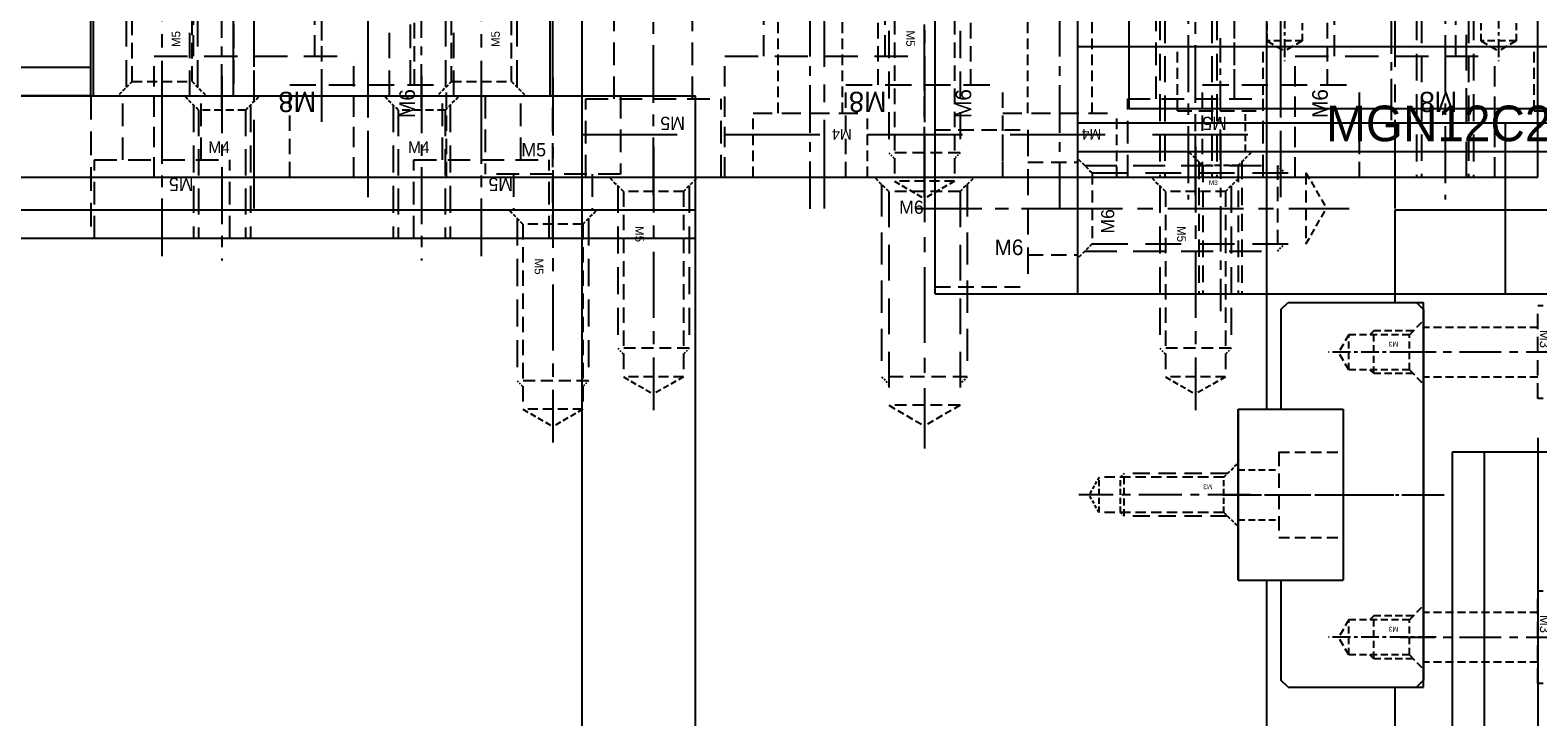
# Model space of a CAD drawing. Header units: millimetres. Extents: x -1657 to 8845, y -11980 to 3013.
# Tile 9 of 256: x 232 to 338, y -972 to -924. Entities that reach past the tile are written whole.
import ezdxf

# ---------------------------------------------------------------- set-up
doc = ezdxf.new("R2010")
doc.units = ezdxf.units.MM
doc.linetypes.add('CENTER', pattern=[2, 1.25, -0.25, 0.25, -0.25])
doc.linetypes.add('DASHED', pattern=[0.75, 0.5, -0.25])
for name, color, linetype in [('图层1', 5, 'Continuous'), ('图层19', 51, 'Continuous'), ('图层3', 6, 'Continuous'), ('图层34', 132, 'Continuous'), ('图层5', 111, 'Continuous'), ('图层54', 30, 'Continuous'), ('图层60', 143, 'Continuous'), ('图层7', 71, 'Continuous'), ('图层8', 201, 'Continuous'), ('图层87', 241, 'Continuous'), ('图层93', 40, 'Continuous'), ('图层95', 184, 'Continuous'), ('裁切气缸1', 252, 'Continuous'), ('裁切线轨', 252, 'Continuous')]:
    doc.layers.add(name, color=color, linetype=linetype)

# ---------------------------------------------------------------- blocks, each defined once
blk = doc.blocks.new('5F')
at = {"color": 4, "linetype": 'DASHED', "ltscale": 0.471405}
for p, q in [((1, 2.1), (0, 3.1)), ((1, -2.1), (0, -3.1))]:
    blk.add_line(p, q, dxfattribs=at)
at = {"color": 4, "linetype": 'DASHED', "ltscale": 3.8}
for p, q in [((0.6, 2.5), (12, 2.5)), ((0.6, -2.5), (12, -2.5))]:
    blk.add_line(p, q, dxfattribs=at)
at = {"color": 4, "linetype": 'DASHED', "ltscale": 0.188562}
for p, q in [((12, 2.5), (12.4, 2.1)), ((12, -2.5), (12.4, -2.1))]:
    blk.add_line(p, q, dxfattribs=at)
at = {"color": 4, "linetype": 'DASHED', "ltscale": 1.666667}
blk.add_line((12, 2.5), (12, -2.5), dxfattribs=at)
at = {"color": 4, "linetype": 'DASHED', "ltscale": 1.4}
for p, q in [((1, 2.1), (1, -2.1)), ((14, 2.1), (14, -2.1))]:
    blk.add_line(p, q, dxfattribs=at)
at = {"color": 4, "linetype": 'DASHED', "ltscale": 2.166667}
for p, q in [((1, 2.1), (14, 2.1)), ((1, -2.1), (14, -2.1))]:
    blk.add_line(p, q, dxfattribs=at)
at = {"color": 4, "linetype": 'DASHED', "ltscale": 0.80829}
for p in [(14, 2.1), (14, -2.1)]:
    blk.add_line(p, (15.21, 0), dxfattribs=at)
at = {"color": 1, "linetype": 'CENTER', "ltscale": 3.699214}
blk.add_line((-2.16, 0), (16.34, 0), dxfattribs=at)
blk.add_text('M5', height=0.606).set_placement((3.42, -1.28))
blk = doc.blocks.new('D3C3')
at = {"layer": '图层5', "color": 1, "linetype": 'CENTER', "ltscale": 3.238837}
blk.add_line((-2.75, -6.76), (-2.75, 6.11), dxfattribs=at)
at = {"layer": '图层5', "color": 4, "linetype": 'DASHED', "ltscale": 3.166667}
for p, q in [((-5.5, 0), (-5.5, 4.5)), ((0, 0), (0, 4.5)), ((-7.5, -5.5), (-7.5, 0)), ((-7.5, 0), (2, 0)), ((2, -5.5), (2, 0))]:
    blk.add_line(p, q, dxfattribs=at)
at = {"layer": '图层5', "ltscale": 3}
blk.add_text('M5', height=0.93, rotation=180, dxfattribs=at).set_placement((-0.54, -1.25))
blk = doc.blocks.new('D9DF')
at = {"layer": '图层5', "color": 1, "linetype": 'CENTER', "ltscale": 3.2}
blk.add_line((-2, 2.03), (-2, -10.9), dxfattribs=at)
at = {"layer": '图层5', "color": 4, "linetype": 'DASHED', "ltscale": 0.471405}
for p, q in [((-3.65, -0.35), (-4.65, 0.65)), ((-0.35, -0.35), (0.65, 0.65))]:
    blk.add_line(p, q, dxfattribs=at)
at = {"layer": '图层5', "color": 4, "linetype": 'DASHED', "ltscale": 3.783333}
for p, q in [((0, 0), (0, -9.35)), ((-4, 0), (-4, -9.35))]:
    blk.add_line(p, q, dxfattribs=at)
at = {"layer": '图层5', "color": 4, "linetype": 'DASHED', "ltscale": 3.666667}
for p, q in [((-3.65, -0.35), (-3.65, -9.35)), ((-0.35, -0.35), (-0.35, -9.35))]:
    blk.add_line(p, q, dxfattribs=at)
at = {"layer": '图层5', "color": 4, "linetype": 'DASHED', "ltscale": 1.1}
blk.add_line((-0.35, -0.35), (-3.65, -0.35), dxfattribs=at)
at = {"layer": '图层5'}
blk.add_text('M4', height=0.814, dxfattribs=at).set_placement((-2.96, -3.37))
blk = doc.blocks.new('DA5C')
at = {"layer": '图层5', "color": 1, "linetype": 'CENTER', "ltscale": 3.238837}
blk.add_line((-4.75, 6.76), (-4.75, -5.17), dxfattribs=at)
at = {"layer": '图层5', "color": 4, "linetype": 'DASHED', "ltscale": 3.166667}
for p, q in [((-9.5, 5.5), (-9.5, 0)), ((0, 5.5), (0, 0)), ((0, 0), (-9.5, 0)), ((-7.5, 0), (-7.5, -2.5)), ((-2, 0), (-2, -2.5))]:
    blk.add_line(p, q, dxfattribs=at)
at = {"layer": '图层5', "ltscale": 3}
blk.add_text('M5', height=0.93, dxfattribs=at).set_placement((-6.96, 1.25))
blk = doc.blocks.new('11498')
at = {"layer": '图层19', "color": 1, "linetype": 'CENTER', "ltscale": 2.671598}
blk.add_line((4, -6.72), (4, 10.64), dxfattribs=at)
at = {"layer": '图层19', "color": 4, "linetype": 'DASHED', "ltscale": 1.5}
for p, q in [((1.75, 0), (1.75, 8.5)), ((6.25, 0), (6.25, 8.5)), ((0, -4.5), (0, 0)), ((8, -4.5), (8, 0))]:
    blk.add_line(p, q, dxfattribs=at)
at = {"layer": '图层19', "color": 4, "linetype": 'DASHED', "ltscale": 2.666667}
blk.add_line((0, 0), (8, 0), dxfattribs=at)
at = {"layer": '图层19'}
blk.add_text('M4', height=0.743, rotation=180, dxfattribs=at).set_placement((6.9, -1.11))
blk = doc.blocks.new('1149F')
at = {"layer": '图层19', "color": 1, "linetype": 'CENTER', "ltscale": 2.671598}
blk.add_line((4, -6.72), (4, 10.64), dxfattribs=at)
at = {"layer": '图层19', "color": 4, "linetype": 'DASHED', "ltscale": 1.5}
for p, q in [((1.75, 0), (1.75, 8.5)), ((6.25, 0), (6.25, 8.5)), ((0, -4.5), (0, 0)), ((8, -4.5), (8, 0))]:
    blk.add_line(p, q, dxfattribs=at)
at = {"layer": '图层19', "color": 4, "linetype": 'DASHED', "ltscale": 2.666667}
blk.add_line((0, 0), (8, 0), dxfattribs=at)
at = {"layer": '图层19'}
blk.add_text('M4', height=0.743, rotation=180, dxfattribs=at).set_placement((6.9, -1.11))
blk = doc.blocks.new('114C7')
at = {"layer": '图层19', "color": 1, "linetype": 'CENTER', "ltscale": 4.971162}
blk.add_line((7, -10.69), (7, 7.32), dxfattribs=at)
at = {"layer": '图层19', "color": 4, "linetype": 'DASHED', "ltscale": 2.944444}
for p, q in [((2.75, 0), (2.75, 4.5)), ((11.25, 0), (11.25, 4.5))]:
    blk.add_line(p, q, dxfattribs=at)
at = {"layer": '图层19', "color": 4, "linetype": 'DASHED', "ltscale": 4.666667}
blk.add_line((0, 0), (14, 0), dxfattribs=at)
at = {"layer": '图层19', "color": 4, "linetype": 'DASHED', "ltscale": 2.833333}
for p, q in [((0, -8.5), (0, 0)), ((14, -8.5), (14, 0))]:
    blk.add_line(p, q, dxfattribs=at)
at = {"layer": '图层19', "ltscale": 5}
blk.add_text('M8', height=1.423, rotation=180, dxfattribs=at).set_placement((11.35, -2.5))
blk = doc.blocks.new('12606')
at = {"layer": '图层19', "color": 1, "linetype": 'CENTER', "ltscale": 3.728372}
blk.add_line((-3.25, -7.89), (-3.25, 10.61), dxfattribs=at)
at = {"layer": '图层19', "color": 4, "linetype": 'DASHED', "ltscale": 2.166667}
for p, q in [((-6.5, 0), (-6.5, 8.5)), ((0, 0), (0, 8.5)), ((-8.75, -6.5), (-8.75, 0)), ((2.25, -6.5), (2.25, 0))]:
    blk.add_line(p, q, dxfattribs=at)
at = {"layer": '图层19', "color": 4, "linetype": 'DASHED', "ltscale": 3.666667}
blk.add_line((-8.75, 0), (2.25, 0), dxfattribs=at)
at = {"layer": '图层19', "ltscale": 4}
blk.add_text('M6', height=1.094, rotation=90, dxfattribs=at).set_placement((0.03, -2.34))
blk = doc.blocks.new('4152F')
at = {"layer": '裁切气缸1'}
h = blk.add_hatch(dxfattribs=at)
h.set_pattern_fill('ANSI31', color=256, scale=0.5, style=0)
h.set_pattern_definition([(45, (-79.7772, -223.4112), (-1.122532, 1.122532), [])])
h.paths.add_polyline_path([(49.3, 20.06), (49.5, 20.26), (49.5, 21.06), (56.7, 21.06), (57, 21.36), (57, 22.06), (6, 22.06), (6, 21.36), (6.3, 21.06), (13.5, 21.06), (13.5, 20.26), (13.7, 20.06), (26, 20.06), (26, 19.31), (37, 19.31), (37, 20.06)])
edge = h.paths.add_edge_path()
edge.add_line((37, 12.06), (37, 12.81))
edge.add_line((37, 12.81), (26, 12.81))
edge.add_line((26, 12.81), (26, 12.06))
edge.add_line((26, 12.06), (13.7, 12.06))
edge.add_line((13.7, 12.06), (13.5, 11.86))
edge.add_line((13.5, 11.86), (13.5, 11.06))
edge.add_line((13.5, 11.06), (6.3, 11.06))
edge.add_line((6.3, 11.06), (6, 10.76))
edge.add_line((6, 10.76), (6, 9.37))
edge.add_spline(control_points=[(6, 9.37), (6.74, 9.09), (8.44, 8.58), (11.36, 10.08), (14.68, 8.44), (18.2, 10.37), (22.6, 9.72), (36.65, 8.18), (38.86, 10.67), (44.07, 9), (49.36, 8.26), (52.91, 10.12), (54.84, 9.16), (56.95, 9.19), (57, 9.19)], knot_values=[0.681217, 0.681217, 0.681217, 0.681217, 2.976049, 5.925267, 9.685581, 12.808712, 17.146343, 22.727163, 24.782755, 32.505672, 37.920708, 40.432597, 43.759949, 43.845575, 43.845575, 43.845575, 43.845575], degree=3, periodic=0)
edge.add_line((57, 9.19), (57, 10.76))
edge.add_line((57, 10.76), (56.7, 11.06))
edge.add_line((56.7, 11.06), (49.5, 11.06))
edge.add_line((49.5, 11.06), (49.5, 11.86))
edge.add_line((49.5, 11.86), (49.3, 12.06))
edge.add_line((49.3, 12.06), (37, 12.06))
for p, q in [((6, 22.06), (6, -29.94)), ((6, 22.06), (57, 22.06)), ((6.3, 21.06), (6, 21.36)), ((56.7, 21.06), (57, 21.36)), ((57, 22.06), (57, -29.94)), ((6.3, 21.06), (6.3, 11.06)), ((6.3, 21.06), (13.5, 21.06)), ((13.5, 21.06), (13.5, 11.06)), ((14.3, 19.46), (13.5, 20.26)), ((48.7, 19.46), (49.5, 20.26)), ((49.5, 21.06), (49.5, 11.06)), ((56.7, 21.06), (49.5, 21.06)), ((56.7, 21.06), (56.7, 11.06)), ((13.7, 20.06), (26, 20.06)), ((14.3, 19.46), (26, 19.46)), ((14.3, 19.46), (14.3, 12.66)), ((26, 20.06), (26, 12.06)), ((26, 19.31), (37, 19.31)), ((49.3, 20.06), (37, 20.06)), ((37, 20.06), (37, 12.06)), ((48.7, 19.46), (37, 19.46)), ((48.7, 19.46), (48.7, 12.66)), ((26, 12.81), (37, 12.81)), ((14.3, 12.66), (13.5, 11.86)), ((13.7, 12.06), (26, 12.06)), ((14.3, 12.66), (26, 12.66)), ((48.7, 12.66), (37, 12.66)), ((49.3, 12.06), (37, 12.06)), ((48.7, 12.66), (49.5, 11.86)), ((6.3, 11.06), (6, 10.76)), ((6.3, 11.06), (13.5, 11.06)), ((56.7, 11.06), (49.5, 11.06)), ((56.7, 11.06), (57, 10.76)), ((6, 10.03), (3.6, 10.03)), ((3, 9.43), (3, -17.32)), ((6, 8.04), (57, 8.04)), ((6, 6.91), (57, 6.91)), ((-1, 3.06), (0, 4.06)), ((0, 0), (0, 4.06)), ((0, 4.06), (3, 4.06)), ((6, 4.06), (57, 4.06)), ((-1, -10.94), (-1, 3.06)), ((1.75, 0), (0, 0)), ((0.88, -3.94), (0, 0)), ((0.88, -3.94), (1.75, 0)), ((1.75, -3.94), (1.75, 0)), ((0.88, -3.94), (0, -7.89)), ((0.88, -3.94), (1.75, -7.89)), ((1.75, -3.94), (1.75, -7.89)), ((0, -7.89), (0, -11.94)), ((1.75, -7.89), (0, -7.89)), ((-1, -10.94), (0, -11.94)), ((0, -11.94), (3, -11.94)), ((6, -14.8), (57, -14.8)), ((6, -15.93), (57, -15.93)), ((6, -17.92), (3.6, -17.92)), ((6, -17.79), (57, -17.79)), ((6, -27.69), (57, -27.69)), ((6, -29.94), (57, -29.94))]:
    blk.add_line(p, q, dxfattribs=at)
at = {"layer": '裁切气缸1', "ltscale": 0.5}
for p, q in [((5, 16.06), (41.53, 16.06)), ((20.28, 16.06), (58, 16.06)), ((58.56, -3.94), (-1.87, -3.94)), ((5, -23.94), (58.13, -23.94))]:
    blk.add_line(p, q, dxfattribs=at)
at = {"layer": '裁切气缸1', "ltscale": 0.4}
for p, q in [((16, 1.76), (16, -9.64)), ((47, 1.76), (47, -9.64))]:
    blk.add_line(p, q, dxfattribs=at)
at = {"layer": '裁切气缸1'}
for centre, radius in [((16, -3.94), 4.1), ((47, -3.94), 4.1), ((16, -3.94), 1.5), ((47, -3.94), 1.5)]:
    blk.add_circle(centre, radius, dxfattribs=at)
for centre, radius, start, end in [((3.6, 9.43), 0.6, 90, 180), ((4.98, -3.31), 5.99, 146.3814, 178.8815), ((16, -3.94), 4.7, 180, 90), ((47, -3.94), 4.7, 90, 0), ((-7.67, -3.45), 10.03, 357.1834, 20.1276), ((-7.67, -4.44), 10.03, 339.8724, 2.8166), ((4.98, -4.57), 5.99, 181.1185, 213.6186), ((3.6, -17.32), 0.6, 180, 270)]:
    blk.add_arc(centre, radius, start, end, dxfattribs=at)
blk.add_open_spline([(6, 9.37), (6.74, 9.09), (8.44, 8.58), (11.36, 10.08), (14.68, 8.44), (18.2, 10.37), (22.6, 9.72), (36.65, 8.18), (38.86, 10.67), (44.07, 9), (49.36, 8.26), (52.91, 10.12), (54.84, 9.16), (56.95, 9.19), (57, 9.19)], degree=3, knots=[0.681217, 0.681217, 0.681217, 0.681217, 2.976049, 5.925267, 9.685581, 12.808712, 17.146343, 22.727163, 24.782755, 32.505672, 37.920708, 40.432597, 43.759949, 43.845575, 43.845575, 43.845575, 43.845575], dxfattribs=at)
at = {"layer": '裁切气缸1', "insert": (16.76, -10.12), "char_height": 3.75, "width": 29.8385, "attachment_point": 1}
blk.add_mtext('SDAS-40X15', dxfattribs=at)
blk = doc.blocks.new('52B92')
at = {"layer": '裁切线轨', "color": 1, "linetype": 'CENTER'}
for p, q in [((-1.24, 1.87), (-1.24, -5.67)), ((18.76, 1.87), (18.76, -5.67))]:
    blk.add_line(p, q, dxfattribs=at)
at = {"layer": '裁切线轨', "color": 1, "linetype": 'CENTER', "ltscale": 2.32}
blk.add_line((8.76, -9.8), (8.76, 1.8), dxfattribs=at)
blk.add_line((8.76, -9.8), (8.76, 1.8), dxfattribs=at)
at = {"layer": '裁切线轨', "ltscale": 1.5}
for p, q in [((-4.24, 1), (-4.74, 0.5)), ((-4.74, -8.5), (-4.74, 0.5)), ((-4.24, 1), (21.76, 1)), ((21.76, 1), (22.26, 0.5)), ((22.26, -8.5), (22.26, 0.5)), ((2.76, -9), (2.76, -4.65)), ((2.76, -4.65), (14.76, -4.65)), ((14.76, -9), (14.76, -4.65)), ((-4.24, -9), (-4.74, -8.5)), ((-4.24, -9), (2.76, -9)), ((14.76, -9), (21.76, -9)), ((22.26, -8.5), (21.76, -9))]:
    blk.add_line(p, q, dxfattribs=at)
at = {"layer": '裁切线轨', "color": 4, "linetype": 'DASHED'}
for p, q in [((-2.47, 0), (-3.47, 1)), ((-2.74, 0.26), (-2.74, -2.5)), ((-2.47, 0), (-2.47, -4.25)), ((0, 0), (-2.47, 0)), ((0, 0), (1, 1)), ((0, 0), (0, -4.25)), ((0.26, 0.26), (0.26, -2.5)), ((17.53, 0), (16.53, 1)), ((17.26, 0.26), (17.26, -2.5)), ((17.53, 0), (17.53, -4.25)), ((20, 0), (17.53, 0)), ((20, 0), (21, 1)), ((20, 0), (20, -4.25)), ((20.26, 0.26), (20.26, -2.5)), ((-2.74, -2.5), (-2.47, -2.76)), ((0.26, -2.5), (-2.74, -2.5)), ((0.26, -2.5), (0, -2.76)), ((17.26, -2.5), (17.53, -2.76)), ((20.26, -2.5), (17.26, -2.5)), ((20.26, -2.5), (20, -2.76)), ((0, -4.25), (-2.47, -4.25)), ((-2.47, -4.25), (-1.24, -4.96)), ((0, -4.25), (-1.24, -4.96)), ((20, -4.25), (17.53, -4.25)), ((17.53, -4.25), (18.76, -4.96)), ((20, -4.25), (18.76, -4.96))]:
    blk.add_line(p, q, dxfattribs=at)
at = {"layer": '裁切线轨', "linetype": 'DASHED'}
for p in [(-1.98, -0.79), (18.02, -0.79)]:
    blk.add_text('M3', height=0.346, rotation=270, dxfattribs=at).set_placement(p)
blk = doc.blocks.new('52B53')
at = {"layer": '裁切线轨', "color": 1, "linetype": 'CENTER', "ltscale": 1.7052}
blk.add_line((0, 0), (0, 8.526), dxfattribs=at)
at = {"layer": '裁切线轨', "ltscale": 1.5}
for p, q in [((-6, 7.938), (6, 7.938)), ((-6, 0.588), (-6, 7.938)), ((6, 0.588), (6, 7.938)), ((-6, 0.588), (6, 0.588))]:
    blk.add_line(p, q, dxfattribs=at)
at = {"layer": '裁切线轨', "color": 4, "linetype": 'DASHED', "ltscale": 1.5}
for p, q in [((-3, 3.438), (-3, 7.938)), ((3, 3.438), (3, 7.938))]:
    blk.add_line(p, q, dxfattribs=at)
at = {"layer": '裁切线轨', "color": 4, "linetype": 'DASHED', "ltscale": 2}
blk.add_line((-3, 3.438), (3, 3.438), dxfattribs=at)
at = {"layer": '裁切线轨', "color": 4, "linetype": 'DASHED', "ltscale": 0.95}
for p, q in [((-1.75, 0.588), (-1.75, 3.438)), ((1.75, 0.588), (1.75, 3.438))]:
    blk.add_line(p, q, dxfattribs=at)
blk = doc.blocks.new('14E11')
at = {"layer": '图层54', "color": 4, "linetype": 'DASHED', "ltscale": 1.166667}
for p, q in [((-1.41, 3.25), (-11.41, 3.25)), ((-1.41, -3.25), (-11.41, -3.25))]:
    blk.add_line(p, q, dxfattribs=at)
at = {"layer": '图层54', "color": 4, "linetype": 'DASHED', "ltscale": 2.166667}
blk.add_line((-11.41, -3.25), (-11.41, 3.25), dxfattribs=at)
at = {"layer": '图层54', "color": 4, "linetype": 'DASHED', "ltscale": 1.125}
for p, q in [((-11.41, 1.75), (-19.41, 1.75)), ((-11.41, -1.75), (-19.41, -1.75))]:
    blk.add_line(p, q, dxfattribs=at)
at = {"layer": '图层54', "color": 1, "linetype": 'CENTER', "ltscale": 2.329099}
blk.add_line((0, 0), (-21.03, 0), dxfattribs=at)
at = {"layer": '图层54', "linetype": 'DASHED', "ltscale": 3}
blk.add_text('M3', height=0.686, rotation=270, dxfattribs=at).set_placement((-11.26, 1.58))
blk = doc.blocks.new('14E0A')
at = {"layer": '图层54', "color": 4, "linetype": 'DASHED', "ltscale": 1.166667}
for p, q in [((-1.41, 3.25), (-11.41, 3.25)), ((-1.41, -3.25), (-11.41, -3.25))]:
    blk.add_line(p, q, dxfattribs=at)
at = {"layer": '图层54', "color": 4, "linetype": 'DASHED', "ltscale": 2.166667}
blk.add_line((-11.41, -3.25), (-11.41, 3.25), dxfattribs=at)
at = {"layer": '图层54', "color": 4, "linetype": 'DASHED', "ltscale": 1.125}
for p, q in [((-11.41, 1.75), (-19.41, 1.75)), ((-11.41, -1.75), (-19.41, -1.75))]:
    blk.add_line(p, q, dxfattribs=at)
at = {"layer": '图层54', "color": 1, "linetype": 'CENTER', "ltscale": 2.329099}
blk.add_line((0, 0), (-21.03, 0), dxfattribs=at)
at = {"layer": '图层54', "linetype": 'DASHED', "ltscale": 3}
blk.add_text('M3', height=0.686, rotation=270, dxfattribs=at).set_placement((-11.26, 1.58))
blk = doc.blocks.new('3F')
at = {"color": 4, "linetype": 'DASHED', "ltscale": 0.471405}
for p, q in [((1, 1.24), (0, 2.24)), ((1, -1.24), (0, -2.24))]:
    blk.add_line(p, q, dxfattribs=at)
at = {"color": 4, "linetype": 'DASHED', "ltscale": 2.420833}
for p, q in [((0.74, 1.5), (8, 1.5)), ((0.74, -1.5), (8, -1.5))]:
    blk.add_line(p, q, dxfattribs=at)
at = {"color": 4, "linetype": 'DASHED', "ltscale": 1.458333}
for p, q in [((1, 1.24), (9.75, 1.24)), ((1, -1.24), (9.75, -1.24))]:
    blk.add_line(p, q, dxfattribs=at)
at = {"color": 4, "linetype": 'DASHED', "ltscale": 0.825}
for p, q in [((1, 1.24), (1, -1.24)), ((8.26, 1.24), (8.26, -1.24)), ((9.75, 1.24), (9.75, -1.24))]:
    blk.add_line(p, q, dxfattribs=at)
at = {"color": 4, "linetype": 'DASHED', "ltscale": 0.123744}
for p, q in [((8, 1.5), (8.26, 1.24)), ((8, -1.5), (8.26, -1.24))]:
    blk.add_line(p, q, dxfattribs=at)
at = {"color": 4, "linetype": 'DASHED'}
blk.add_line((8, 1.5), (8, -1.5), dxfattribs=at)
at = {"color": 4, "linetype": 'DASHED', "ltscale": 0.476314}
for p in [(9.75, 1.24), (9.75, -1.24)]:
    blk.add_line(p, (10.46, 0), dxfattribs=at)
at = {"color": 1, "linetype": 'CENTER', "ltscale": 2.408031}
blk.add_line((-0.87, 0), (11.17, 0), dxfattribs=at)
at = {"linetype": 'DASHED'}
blk.add_text('M3', height=0.346, dxfattribs=at).set_placement((1.79, -0.74))
blk = doc.blocks.new('14F41')
at = {"layer": '图层19', "color": 1, "linetype": 'CENTER', "ltscale": 3.238837}
blk.add_line((-2.75, -6.76), (-2.75, 11.11), dxfattribs=at)
at = {"layer": '图层19', "color": 4, "linetype": 'DASHED', "ltscale": 3.166667}
for p, q in [((-5.5, 0), (-5.5, 9.5)), ((0, 0), (0, 9.5)), ((-7.5, -5.5), (-7.5, 0)), ((-7.5, 0), (2, 0)), ((2, -5.5), (2, 0))]:
    blk.add_line(p, q, dxfattribs=at)
at = {"layer": '图层19', "ltscale": 3}
blk.add_text('M5', height=0.93, rotation=180, dxfattribs=at).set_placement((-0.54, -1.25))
blk = doc.blocks.new('6F')
at = {"color": 4, "linetype": 'DASHED', "ltscale": 0.471405}
for p, q in [((1, 2.5), (0, 3.5)), ((1, -2.5), (0, -3.5))]:
    blk.add_line(p, q, dxfattribs=at)
at = {"color": 4, "linetype": 'DASHED', "ltscale": 4.5}
for p, q in [((0.5, 3), (14, 3)), ((0.5, -3), (14, -3))]:
    blk.add_line(p, q, dxfattribs=at)
at = {"color": 4, "linetype": 'DASHED', "ltscale": 1.666667}
for p, q in [((1, 2.5), (1, -2.5)), ((16, 2.5), (16, -2.5))]:
    blk.add_line(p, q, dxfattribs=at)
at = {"color": 4, "linetype": 'DASHED', "ltscale": 5}
for p, q in [((1, 2.5), (16, 2.5)), ((1, -2.5), (16, -2.5))]:
    blk.add_line(p, q, dxfattribs=at)
at = {"color": 4, "linetype": 'DASHED', "ltscale": 0.235702}
for p, q in [((14, 3), (14.5, 2.5)), ((14, -3), (14.5, -2.5))]:
    blk.add_line(p, q, dxfattribs=at)
at = {"color": 4, "linetype": 'DASHED', "ltscale": 2}
blk.add_line((14, 3), (14, -3), dxfattribs=at)
at = {"color": 4, "linetype": 'DASHED', "ltscale": 0.96225}
for p in [(16, 2.5), (16, -2.5)]:
    blk.add_line(p, (17.44, 0), dxfattribs=at)
at = {"color": 1, "linetype": 'CENTER', "ltscale": 4.23765}
blk.add_line((-2.16, 0), (19.03, 0), dxfattribs=at)
blk.add_text('M6', height=0.924, rotation=90).set_placement((2.56, -1.77))
blk = doc.blocks.new('52ADC')
at = {"layer": '裁切线轨', "color": 1, "linetype": 'CENTER'}
for p, q in [((-1.24, 1.87), (-1.24, -5.67)), ((13.76, 1.87), (13.76, -5.67))]:
    blk.add_line(p, q, dxfattribs=at)
at = {"layer": '裁切线轨', "color": 1, "linetype": 'CENTER', "ltscale": 2.32}
blk.add_line((6.26, -9.8), (6.26, 1.8), dxfattribs=at)
at = {"layer": '裁切线轨', "ltscale": 1.5}
for p, q in [((-12.14, 1), (24.66, 1)), ((-12.14, -9), (-12.14, 1)), ((24.66, -9), (24.66, 1)), ((-12.14, -9), (24.66, -9))]:
    blk.add_line(p, q, dxfattribs=at)
at = {"layer": '裁切线轨', "color": 4, "linetype": 'DASHED'}
for p, q in [((-2.47, 0), (-3.47, 1)), ((-2.74, 0.26), (-2.74, -2.5)), ((-2.47, 0), (-2.47, -4.25)), ((0, 0), (-2.47, 0)), ((0, 0), (1, 1)), ((0, 0), (0, -4.25)), ((0.26, 0.26), (0.26, -2.5)), ((12.53, 0), (11.53, 1)), ((12.26, 0.26), (12.26, -2.5)), ((12.53, 0), (12.53, -4.25)), ((15, 0), (12.53, 0)), ((15, 0), (16, 1)), ((15, 0), (15, -4.25)), ((15.26, 0.26), (15.26, -2.5)), ((-2.74, -2.5), (-2.47, -2.76)), ((0.26, -2.5), (-2.74, -2.5)), ((0.26, -2.5), (0, -2.76)), ((12.26, -2.5), (12.53, -2.76)), ((15.26, -2.5), (12.26, -2.5)), ((15.26, -2.5), (15, -2.76)), ((0, -4.25), (-2.47, -4.25)), ((-2.47, -4.25), (-1.24, -4.96)), ((0, -4.25), (-1.24, -4.96)), ((15, -4.25), (12.53, -4.25)), ((12.53, -4.25), (13.76, -4.96)), ((15, -4.25), (13.76, -4.96))]:
    blk.add_line(p, q, dxfattribs=at)
at = {"layer": '裁切线轨', "color": 4, "linetype": 'DASHED', "ltscale": 12.266667}
blk.add_line((-12.14, -4.65), (24.66, -4.65), dxfattribs=at)
at = {"layer": '裁切线轨', "linetype": 'DASHED'}
for p in [(-1.98, -0.79), (13.02, -0.79)]:
    blk.add_text('M3', height=0.346, rotation=270, dxfattribs=at).set_placement(p)
blk = doc.blocks.new('41DEF')
at = {"layer": '裁切线轨', "color": 1, "linetype": 'CENTER', "ltscale": 1.7052}
for p, q in [((-75, 0), (-75, 8.526)), ((-50, 0), (-50, 8.526)), ((-25, 0), (-25, 8.526)), ((0, 0), (0, 8.526))]:
    blk.add_line(p, q, dxfattribs=at)
at = {"layer": '裁切线轨', "ltscale": 1.5}
for p, q in [((-85, 0.588), (-85, 7.938)), ((-85, 7.938), (10, 7.938)), ((10, 0.588), (10, 7.938)), ((-85, 0.588), (10, 0.588))]:
    blk.add_line(p, q, dxfattribs=at)
at = {"layer": '裁切线轨', "color": 4, "linetype": 'DASHED', "ltscale": 1.5}
for p, q in [((-78, 3.438), (-78, 7.938)), ((-72, 3.438), (-72, 7.938)), ((-53, 3.438), (-53, 7.938)), ((-47, 3.438), (-47, 7.938)), ((-28, 3.438), (-28, 7.938)), ((-22, 3.438), (-22, 7.938)), ((-3, 3.438), (-3, 7.938)), ((3, 3.438), (3, 7.938))]:
    blk.add_line(p, q, dxfattribs=at)
at = {"layer": '裁切线轨', "color": 4, "linetype": 'DASHED', "ltscale": 2}
for p, q in [((-78, 3.438), (-72, 3.438)), ((-53, 3.438), (-47, 3.438)), ((-28, 3.438), (-22, 3.438)), ((-3, 3.438), (3, 3.438))]:
    blk.add_line(p, q, dxfattribs=at)
at = {"layer": '裁切线轨', "color": 4, "linetype": 'DASHED', "ltscale": 0.95}
for p, q in [((-76.75, 0.588), (-76.75, 3.438)), ((-73.25, 0.588), (-73.25, 3.438)), ((-51.75, 0.588), (-51.75, 3.438)), ((-48.25, 0.588), (-48.25, 3.438)), ((-26.75, 0.588), (-26.75, 3.438)), ((-23.25, 0.588), (-23.25, 3.438)), ((-1.75, 0.588), (-1.75, 3.438)), ((1.75, 0.588), (1.75, 3.438))]:
    blk.add_line(p, q, dxfattribs=at)
at = {"layer": '裁切线轨'}
blk.add_text('MGN12C2R95ZF', height=2.5, dxfattribs=at).set_placement((-67.582, 1.299))
blk = doc.blocks.new('1982F')
at = {"layer": '图层87', "color": 1, "linetype": 'CENTER', "ltscale": 2.55}
blk.add_line((0, 0), (0, -12.48), dxfattribs=at)
at = {"layer": '图层87', "color": 4, "linetype": 'DASHED', "ltscale": 0.471405}
for p, q in [((-1.24, -2.26), (-2.24, -1.26)), ((1.24, -2.26), (2.24, -1.26))]:
    blk.add_line(p, q, dxfattribs=at)
at = {"layer": '图层87', "color": 4, "linetype": 'DASHED', "ltscale": 2.420833}
for p, q in [((-1.5, -2), (-1.5, -11.26)), ((1.5, -2), (1.5, -11.26))]:
    blk.add_line(p, q, dxfattribs=at)
at = {"layer": '图层87', "color": 4, "linetype": 'DASHED', "ltscale": 2.333333}
for p, q in [((-1.24, -2.26), (-1.24, -11.26)), ((1.24, -2.26), (1.24, -11.26))]:
    blk.add_line(p, q, dxfattribs=at)
at = {"layer": '图层87', "color": 4, "linetype": 'DASHED', "ltscale": 0.825}
blk.add_line((1.24, -2.26), (-1.24, -2.26), dxfattribs=at)
at = {"layer": '图层87'}
blk.add_text('M3', height=0.326, dxfattribs=at).set_placement((-0.81, -3.62))
blk = doc.blocks.new('19FC2')
at = {"layer": '图层93', "color": 4, "linetype": 'DASHED', "ltscale": 2.166667}
for p, q in [((-6.5, 8.75), (0, 8.75)), ((0, 6.5), (3.5, 6.5)), ((0, 0), (3.5, 0)), ((-6.5, -2.25), (0, -2.25))]:
    blk.add_line(p, q, dxfattribs=at)
at = {"layer": '图层93', "color": 4, "linetype": 'DASHED', "ltscale": 3.666667}
blk.add_line((0, 8.75), (0, -2.25), dxfattribs=at)
at = {"layer": '图层93', "color": 1, "linetype": 'CENTER', "ltscale": 3.728372}
blk.add_line((-7.89, 3.25), (5.61, 3.25), dxfattribs=at)
at = {"layer": '图层93', "ltscale": 4}
blk.add_text('M6', height=1.094, dxfattribs=at).set_placement((-2.34, -0.03))
blk = doc.blocks.new('6BFC2')
at = {"layer": '图层19', "color": 1, "linetype": 'CENTER', "ltscale": 3.2}
blk.add_line((-2, 2.03), (-2, -15.9), dxfattribs=at)
at = {"layer": '图层19', "color": 4, "linetype": 'DASHED', "ltscale": 0.471405}
for p, q in [((-3.65, -0.35), (-4.65, 0.65)), ((-0.35, -0.35), (0.65, 0.65))]:
    blk.add_line(p, q, dxfattribs=at)
at = {"layer": '图层19', "color": 4, "linetype": 'DASHED', "ltscale": 3.783333}
for p, q in [((-4, 0), (-4, -14.35)), ((0, 0), (0, -14.35))]:
    blk.add_line(p, q, dxfattribs=at)
at = {"layer": '图层19', "color": 4, "linetype": 'DASHED', "ltscale": 3.666667}
for p, q in [((-3.65, -0.35), (-3.65, -14.35)), ((-0.35, -0.35), (-0.35, -14.35))]:
    blk.add_line(p, q, dxfattribs=at)
at = {"layer": '图层19', "color": 4, "linetype": 'DASHED', "ltscale": 1.1}
blk.add_line((-0.35, -0.35), (-3.65, -0.35), dxfattribs=at)
at = {"layer": '图层19'}
blk.add_text('M4', height=0.814, dxfattribs=at).set_placement((-2.96, -3.37))

msp = doc.modelspace()

# ---------------------------------------------------------------- linework, layer by layer
at = {"layer": '图层1'}
for p, q in [((246.5098, -928.6622), (246.5098, -897.4622)), ((46.5098, -928.6622), (246.5098, -928.6622))]:
    msp.add_line(p, q, dxfattribs=at)
at = {"layer": '图层19', "color": 4, "linetype": 'DASHED', "ltscale": 5}
msp.add_line((332.9598, -934.3822), (332.9598, -919.3822), dxfattribs=at)
at = {"layer": '图层19', "ltscale": 6.25}
for p, q in [((337.9598, -934.3822), (337.9598, -919.3822)), ((137.9598, -934.3822), (337.9598, -934.3822))]:
    msp.add_line(p, q, dxfattribs=at)
at = {"layer": '图层3'}
for p, q in [((236.5098, -928.6622), (236.5098, -897.4622)), ((268.9098, -928.6622), (268.9098, -897.4622)), ((236.5098, -928.6622), (268.9098, -928.6622))]:
    msp.add_line(p, q, dxfattribs=at)
at = {"layer": '图层3', "color": 4, "linetype": 'DASHED', "ltscale": 3.333333}
for p, q in [((246.5098, -918.6622), (246.5098, -928.6622)), ((258.9098, -918.6622), (258.9098, -928.6622))]:
    msp.add_line(p, q, dxfattribs=at)
at = {"layer": '图层34', "color": 1, "linetype": 'CENTER', "ltscale": 28.536}
for p, q in [((255.9598, -929.2222), (255.9598, -786.5422)), ((319.9598, -929.2222), (319.9598, -786.5422))]:
    msp.add_line(p, q, dxfattribs=at)
at = {"layer": '图层5'}
for p, q in [((158.9098, -926.6622), (236.5098, -926.6622)), ((236.5098, -928.6622), (236.5098, -926.6622)), ((236.5098, -928.6622), (278.9098, -928.6622)), ((278.9098, -938.6622), (278.9098, -928.6622)), ((158.9098, -938.6622), (278.9098, -938.6622))]:
    msp.add_line(p, q, dxfattribs=at)
at = {"layer": '图层5', "color": 4, "linetype": 'DASHED', "ltscale": 25.866667}
msp.add_line((236.5098, -928.6622), (158.9098, -928.6622), dxfattribs=at)
at = {"layer": '图层5', "color": 4, "linetype": 'DASHED', "ltscale": 3.333333}
for p, q in [((236.5098, -928.6622), (236.5098, -938.6622)), ((268.9098, -938.6622), (268.9098, -928.6622))]:
    msp.add_line(p, q, dxfattribs=at)
at = {"layer": '图层5', "color": 4, "linetype": 'DASHED', "ltscale": 40}
msp.add_line((158.9098, -936.6622), (278.9098, -936.6622), dxfattribs=at)
at = {"layer": '图层54', "ltscale": 2}
for p, q in [((327.9598, -936.6622), (367.9598, -936.6622)), ((327.9598, -943.1622), (327.9598, -936.6622)), ((329.9598, -970.1622), (329.9598, -943.1622)), ((327.9598, -993.1622), (327.9598, -970.1622))]:
    msp.add_line(p, q, dxfattribs=at)
at = {"layer": '图层54', "ltscale": 1.5}
for p, q in [((327.9598, -943.1622), (329.9598, -943.1622)), ((327.9598, -970.1622), (329.9598, -970.1622))]:
    msp.add_line(p, q, dxfattribs=at)
at = {"layer": '图层54', "color": 1, "linetype": 'CENTER', "ltscale": 0.974559}
msp.add_line((326.5234, -956.6622), (331.3962, -956.6622), dxfattribs=at)
at = {"layer": '图层60', "ltscale": 1.5}
for p, q in [((270.9598, -1041.6622), (270.9598, -917.6622)), ((318.9598, -950.6622), (318.9598, -917.6622)), ((316.9598, -950.6622), (318.9598, -950.6622)), ((316.9598, -962.6622), (316.9598, -950.6622)), ((316.9598, -962.6622), (318.9598, -962.6622)), ((318.9598, -1000.6622), (318.9598, -962.6622))]:
    msp.add_line(p, q, dxfattribs=at)
at = {"layer": '图层60', "color": 4, "linetype": 'DASHED', "ltscale": 13.333333}
for p, q in [((270.9598, -931.3822), (318.9598, -931.3822)), ((270.9598, -934.3822), (318.9598, -934.3822))]:
    msp.add_line(p, q, dxfattribs=at)
at = {"layer": '图层60', "color": 1, "linetype": 'CENTER', "ltscale": 0.840137}
msp.add_line((315.8595, -956.6622), (320.0601, -956.6622), dxfattribs=at)
at = {"layer": '图层7', "color": 1, "linetype": 'CENTER', "ltscale": 2.852672}
msp.add_line((252.7098, -930.4939), (252.7098, -916.2305), dxfattribs=at)
at = {"layer": '图层7', "color": 1, "linetype": 'CENTER', "ltscale": 2.4592}
for p, q in [((245.7098, -929.5102), (245.7098, -917.2142)), ((259.7098, -929.5102), (259.7098, -917.2142))]:
    msp.add_line(p, q, dxfattribs=at)
at = {"layer": '图层7', "ltscale": 3}
for p, q in [((236.7098, -928.6622), (236.7098, -918.0622)), ((268.7098, -928.6622), (268.7098, -918.0622)), ((236.7098, -928.6622), (268.7098, -928.6622))]:
    msp.add_line(p, q, dxfattribs=at)
at = {"layer": '图层7', "color": 4, "linetype": 'DASHED', "ltscale": 3.533333}
for p, q in [((243.4598, -928.6622), (243.4598, -918.0622)), ((247.9598, -928.6622), (247.9598, -918.0622)), ((257.4598, -928.6622), (257.4598, -918.0622)), ((261.9598, -928.6622), (261.9598, -918.0622))]:
    msp.add_line(p, q, dxfattribs=at)
at = {"layer": '图层8', "ltscale": 1.125}
for p in [(158.9098, -936.6622), (278.9098, -1041.6622)]:
    msp.add_line(p, (278.9098, -936.6622), dxfattribs=at)
at = {"layer": '图层87', "ltscale": 1.625}
for p, q in [((305.7098, -930.5622), (550.7098, -930.5622)), ((305.7098, -942.5622), (305.7098, -930.5622)), ((305.7098, -942.5622), (347.2098, -942.5622))]:
    msp.add_line(p, q, dxfattribs=at)
at = {"layer": '图层87', "color": 4, "linetype": 'DASHED', "ltscale": 43.333333}
msp.add_line((305.7098, -932.5622), (550.7098, -932.5622), dxfattribs=at)
at = {"layer": '图层93', "ltscale": 1.625}
for p, q in [((295.7098, -942.5622), (295.7098, -898.5622)), ((305.7098, -942.5622), (305.7098, -898.5622)), ((295.7098, -942.5622), (305.7098, -942.5622))]:
    msp.add_line(p, q, dxfattribs=at)
at = {"layer": '图层95', "ltscale": 1.375}
for p, q in [((335.7098, -942.5622), (335.7098, -930.5622)), ((335.7098, -930.5622), (385.7098, -930.5622)), ((335.7098, -942.5622), (350.7098, -942.5622))]:
    msp.add_line(p, q, dxfattribs=at)

# ---------------------------------------------------------------- block references
at = {"layer": '图层19', "ltscale": 4}
for p in [(259.2098, -927.8822), (298.2098, -927.8822), (323.2098, -927.8822)]:
    msp.add_blockref('12606', p, dxfattribs=at)
at = {"layer": '图层19'}
for name, p in [('114C7', (240.9598, -925.8822)), ('114C7', (280.9598, -925.8822)), ('114C7', (320.9598, -925.8822)), ('1149F', (282.9598, -929.8822)), ('11498', (300.4598, -929.8822))]:
    msp.add_blockref(name, p, dxfattribs=at)
at = {"layer": '图层19', "ltscale": 1.5}
for p in [(278.7098, -928.8822), (316.7098, -928.8822)]:
    msp.add_blockref('14F41', p, dxfattribs=at)
at = {"layer": '图层19', "ltscale": 5}
for p in [(315.4598, -920.0322), (333.4598, -920.0322)]:
    msp.add_blockref('6BFC2', p, dxfattribs=at)
at = {"layer": '图层3', "ltscale": 0.75, "rotation": 90}
for p in [(241.5098, -928.6622), (263.9098, -928.6622)]:
    msp.add_blockref('5F', p, dxfattribs=at)
at = {"layer": '图层5'}
for p in [(244.2598, -933.1622), (266.6598, -933.1622)]:
    msp.add_blockref('D3C3', p, dxfattribs=at)
at = {"layer": '图层5', "ltscale": 1.125}
for name, p in [('D9DF', (247.7098, -929.3122)), ('D9DF', (261.7098, -929.3122)), ('DA5C', (273.6598, -934.1622))]:
    msp.add_blockref(name, p, dxfattribs=at)
at = {"layer": '图层54', "ltscale": 1.5}
for name, p in [('14E0A', (349.3711, -946.6622)), ('14E11', (349.3711, -966.6622))]:
    msp.add_blockref(name, p, dxfattribs=at)
at = {"layer": '图层60', "ltscale": 1.5}
for name, p, rotation in [('5F', (294.9598, -920.6622), 270), ('5F', (275.9598, -934.3822), 270), ('6F', (294.9598, -934.3822), 270), ('5F', (313.9598, -934.3822), 270), ('3F', (316.9598, -956.6622), 180)]:
    msp.add_blockref(name, p, dxfattribs=dict(at, rotation=rotation))
at = {"layer": '图层8', "ltscale": 1.125, "rotation": 270}
msp.add_blockref('5F', (268.9098, -936.6622), dxfattribs=at)
at = {"layer": '图层87', "ltscale": 1.625}
for name, p in [('1982F', (315.7098, -931.3039)), ('6F', (305.7098, -936.5622))]:
    msp.add_blockref(name, p, dxfattribs=at)
at = {"layer": '图层93', "ltscale": 1.625}
msp.add_blockref('19FC2', (302.2098, -939.8122), dxfattribs=at)
at = {"layer": '裁切气缸1', "ltscale": 3.304255, "rotation": 270}
msp.add_blockref('4152F', (361.9042, -947.6622), dxfattribs=at)
at = {"layer": '裁切线轨', "ltscale": 1.625}
msp.add_blockref('52ADC', (321.4473, -920.5622), dxfattribs=at)
at = {"layer": '裁切线轨', "ltscale": 2.138047}
msp.add_blockref('41DEF', (390.7098, -933.1502), dxfattribs=at)
at = {"layer": '裁切线轨', "ltscale": 1.625, "rotation": 270}
for name, p in [('52B92', (328.9598, -947.8997)), ('52B53', (316.3718, -956.6622))]:
    msp.add_blockref(name, p, dxfattribs=at)

doc.saveas('drawing.dxf')
